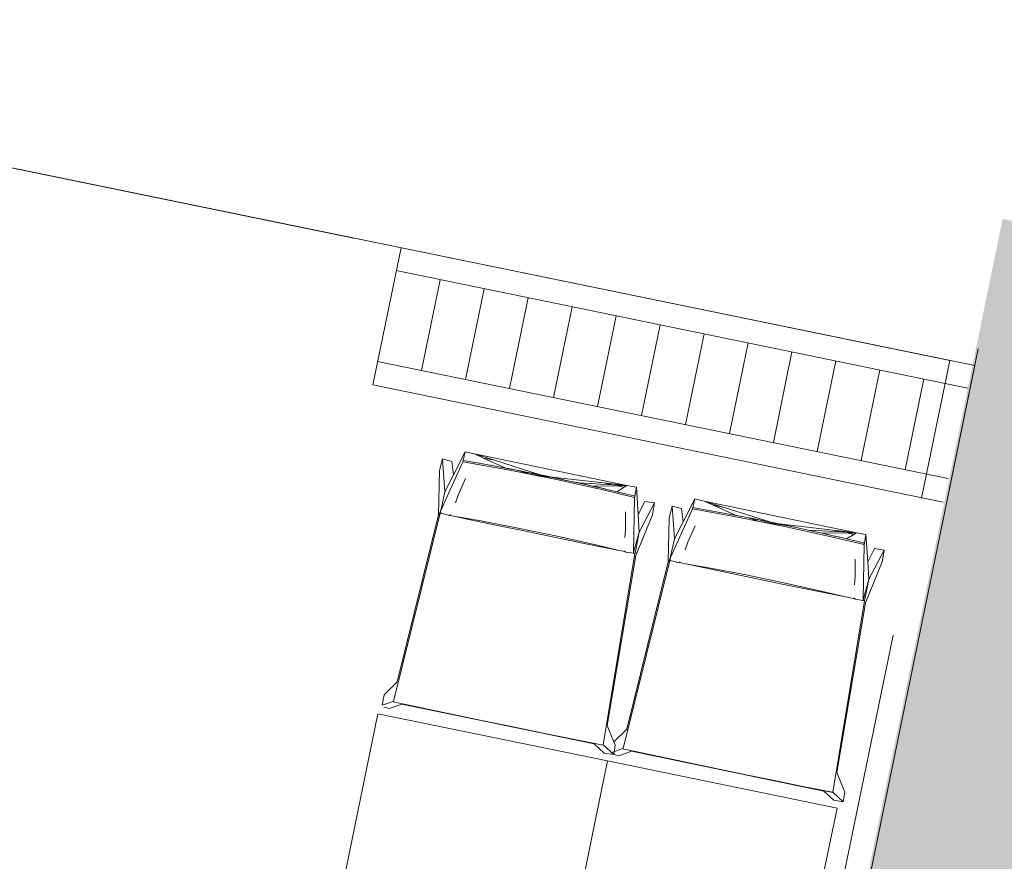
# Model space of a CAD drawing. Header units: metres. Extents: x -94 to 181, y -785 to -637.
# Tile 22 of 54: x 33.24 to 35.35, y -702.84 to -701.03. Entities that reach past the tile are written whole.
import ezdxf
from ezdxf.xclip import XClip

# ---------------------------------------------------------------- set-up
doc = ezdxf.new("R2010")
doc.units = ezdxf.units.M
doc.header["$MEASUREMENT"] = 0
doc.header["$XCLIPFRAME"] = 0
doc.linetypes.add('Przerywana długa', pattern=[1.3, 1, -0.3])
for name, color, linetype, lineweight in [('0_Nr_pióra__92', 7, 'Continuous', 13), ('Mapa Poniatowa - do zatwierdzenia (3)_39_0_Nr_pióra__1', 7, 'Continuous', 13), ('PZT - ogródek_Nr_pióra__101', 7, 'Continuous', 5), ('PZT - ogródek_Nr_pióra__161', 7, 'Continuous', 5), ('PZT_Nr_pióra__1', 7, 'Continuous', 13), ('Wymiarowanie - PZT_Nr_pióra__101', 7, 'Continuous', 5), ('Wymiarowanie - PZT_Nr_pióra__161', 7, 'Continuous', 5)]:
    doc.layers.add(name, color=color, linetype=linetype, lineweight=lineweight)
doc.layers.add('PZT MDCP', color=7, linetype='Continuous')
doc.layers.add('Wymiarowanie - PZT', color=7, linetype='Continuous')
doc.styles.add('GENERATED_STYLE_1', font='ARIALN.TTF')
doc.dimstyles.new('GENERATED_STYLE__1', dxfattribs={"dimtxt": 0.55, "dimasz": 0.2375, "dimexe": 0.18, "dimexo": 0, "dimgap": 0.09, "dimtad": 1, "dimdec": 0, "dimlfac": 100, "dimzin": 0, "dimdsep": 46, "dimtxsty": 'GENERATED_STYLE_1', "dimblk": 'ARROWHEAD_6', "dimblk1": 'ARROWHEAD_6', "dimblk2": 'ARROWHEAD_6', "dimcen": 0.09, "dimclrd": 7, "dimclre": 7, "dimclrt": 7, "dimadec": 1, "dimazin": 0, "dimtfac": 1, "dimtdec": 4, "dimtmove": 0, "dimatfit": 3, "dimfxl": 0, "dimtolj": 1, "dimtzin": 0, "dimarcsym": 0})
doc.dimstyles.new('GENERATED_STYLE__2', dxfattribs={"dimtxt": 0.55, "dimasz": 0.2375, "dimexe": 0.18, "dimexo": 0, "dimgap": 0.09, "dimtad": 1, "dimdec": 0, "dimlfac": 100, "dimzin": 0, "dimdsep": 46, "dimtxsty": 'GENERATED_STYLE_1', "dimblk": 'ARROWHEAD_6', "dimblk1": 'ARROWHEAD_6', "dimblk2": 'ARROWHEAD_6', "dimcen": 0.09, "dimclrd": 7, "dimclre": 7, "dimclrt": 7, "dimadec": 1, "dimazin": 0, "dimtfac": 1, "dimtdec": 4, "dimtmove": 2, "dimatfit": 3, "dimfxl": 0, "dimtolj": 1, "dimtzin": 0, "dimarcsym": 0})
picture_1 = doc.add_image_def('image1.tif', size_in_pixel=(3509, 6496))

# ---------------------------------------------------------------- blocks, each defined once
blk = doc.blocks.new('Rysunek_1_39', base_point=(43.8985, -710.766))
at = {"layer": 'Mapa Poniatowa - do zatwierdzenia (3)_39_0_Nr_pióra__1'}
image = blk.add_image(picture_1, insert=(-93.5966, -636.5063), size_in_units=(148.5194, 274.9903), rotation=-90, dxfattribs=at)
image.set_boundary_path([(-0.5, -0.5), (3508.5, 6495.5)])
blk = doc.blocks.new('*D14')
at = {"layer": 'Wymiarowanie - PZT_Nr_pióra__101', "linetype": 'Continuous'}
for p, q in [((28.8175, -700.1185), (29.5661, -696.4746)), ((29.0471, -700.1657), (28.5879, -700.0714)), ((26.9446, -709.2357), (28.8175, -700.1185)), ((27.1742, -709.2828), (26.7151, -709.1885)), ((25.0436, -718.4898), (26.9446, -709.2357))]:
    blk.add_line(p, q, dxfattribs=at)
at = {"layer": 'Wymiarowanie - PZT_Nr_pióra__161', "linetype": 'Continuous'}
for p, q in [((28.7202, -699.971), (28.9148, -700.2661)), ((26.8473, -709.0881), (27.0419, -709.3833))]:
    blk.add_line(p, q, dxfattribs=at)
at = {"layer": 'Wymiarowanie - PZT_Nr_pióra__101', "insert": (27.6671, -705.1722), "char_height": 0.55, "attachment_point": 7, "rotation": 78.3916, "style": 'GENERATED_STYLE_1'}
blk.add_mtext('\\A1;{\\fArial Narrow|b0|i1|c238|p34;931}', dxfattribs=at)
blk = doc.blocks.new('ARROWHEAD_6')
at = {"color": 0, "linetype": 'Continuous', "lineweight": 0}
for p, q in [((-0.5, -0.5), (0.5, 0.5)), ((0, 0), (-1, 0))]:
    blk.add_line(p, q, dxfattribs=at)
blk = doc.blocks.new('*D15')
at = {"layer": 'Wymiarowanie - PZT_Nr_pióra__101', "linetype": 'Continuous'}
for p, q in [((28.8175, -700.1185), (29.5661, -696.4746)), ((29.0471, -700.1657), (28.5879, -700.0714))]:
    blk.add_line(p, q, dxfattribs=at)
at = {"layer": 'Wymiarowanie - PZT_Nr_pióra__161', "linetype": 'Continuous'}
for p, q in [((29.4688, -696.327), (29.6633, -696.6222)), ((28.7202, -699.971), (28.9148, -700.2661))]:
    blk.add_line(p, q, dxfattribs=at)
at = {"layer": 'Wymiarowanie - PZT_Nr_pióra__101', "insert": (28.9778, -698.7917), "char_height": 0.55, "attachment_point": 7, "rotation": 78.3916, "style": 'GENERATED_STYLE_1'}
blk.add_mtext('\\A1;{\\fArial Narrow|b0|i1|c238|p34;372}', dxfattribs=at)
blk = doc.blocks.new('*D34')
at = {"layer": 'Wymiarowanie - PZT_Nr_pióra__101', "linetype": 'Continuous'}
for p, q in [((9.4008, -705.6633), (11.2622, -696.5439)), ((9.6305, -705.7102), (9.1712, -705.6165)), ((7.5128, -714.9132), (9.4008, -705.6633)), ((7.7424, -714.9601), (7.2832, -714.8664)), ((7.4753, -715.097), (7.5128, -714.9132))]:
    blk.add_line(p, q, dxfattribs=at)
at = {"layer": 'Wymiarowanie - PZT_Nr_pióra__161', "linetype": 'Continuous'}
for p, q in [((9.3033, -705.5159), (9.4983, -705.8108)), ((7.4153, -714.7658), (7.6103, -715.0607))]:
    blk.add_line(p, q, dxfattribs=at)
at = {"layer": 'Wymiarowanie - PZT_Nr_pióra__101', "insert": (8.2434, -710.7836), "char_height": 0.55, "attachment_point": 7, "rotation": 78.4637, "style": 'GENERATED_STYLE_1'}
blk.add_mtext('\\A1;{\\fArial Narrow|b0|i1|c238|p34;944}', dxfattribs=at)
blk = doc.blocks.new('*D35')
at = {"layer": 'Wymiarowanie - PZT_Nr_pióra__101', "linetype": 'Continuous'}
for p, q in [((11.2622, -696.5439), (15.4545, -676.0049)), ((11.4919, -696.5907), (11.0326, -696.497)), ((9.4008, -705.6633), (11.2622, -696.5439)), ((9.6305, -705.7102), (9.1712, -705.6165))]:
    blk.add_line(p, q, dxfattribs=at)
at = {"layer": 'Wymiarowanie - PZT_Nr_pióra__161', "linetype": 'Continuous'}
for p, q in [((11.1647, -696.3964), (11.3597, -696.6913)), ((9.3033, -705.5159), (9.4983, -705.8108))]:
    blk.add_line(p, q, dxfattribs=at)
at = {"layer": 'Wymiarowanie - PZT_Nr_pióra__101', "insert": (10.1181, -701.5989), "char_height": 0.55, "attachment_point": 7, "rotation": 78.4637, "style": 'GENERATED_STYLE_1'}
blk.add_mtext('\\A1;{\\fArial Narrow|b0|i1|c238|p34;931}', dxfattribs=at)
blk = doc.blocks.new('*D36')
at = {"layer": 'Wymiarowanie - PZT_Nr_pióra__101', "linetype": 'Continuous'}
for p, q in [((15.4545, -676.0049), (15.492, -675.8212)), ((15.6841, -676.0517), (15.2248, -675.958)), ((11.2622, -696.5439), (15.4545, -676.0049)), ((11.4919, -696.5907), (11.0326, -696.497))]:
    blk.add_line(p, q, dxfattribs=at)
at = {"layer": 'Wymiarowanie - PZT_Nr_pióra__161', "linetype": 'Continuous'}
for p, q in [((15.552, -676.1523), (15.357, -675.8574)), ((11.1647, -696.3964), (11.3597, -696.6913))]:
    blk.add_line(p, q, dxfattribs=at)
at = {"layer": 'Wymiarowanie - PZT_Nr_pióra__101', "insert": (13.0922, -687.0284), "char_height": 0.55, "attachment_point": 7, "rotation": 78.4637, "style": 'GENERATED_STYLE_1'}
blk.add_mtext('\\A1;{\\fArial Narrow|b0|i1|c238|p34;2\xa0096}', dxfattribs=at)
blk = doc.blocks.new('*D60')
at = {"layer": 'Wymiarowanie - PZT_Nr_pióra__101', "linetype": 'Continuous'}
for p, q in [((34.8183, -704.0425), (31.0128, -703.2608)), ((34.8655, -703.8129), (34.7712, -704.2721)), ((47.5965, -706.6674), (34.8183, -704.0425)), ((47.6437, -706.4379), (47.5494, -706.897)), ((48.5467, -706.8626), (47.5965, -706.6674))]:
    blk.add_line(p, q, dxfattribs=at)
at = {"layer": 'Wymiarowanie - PZT_Nr_pióra__161', "linetype": 'Continuous'}
for p, q in [((34.6707, -704.1398), (34.9659, -703.9452)), ((47.4489, -706.7647), (47.7441, -706.5702))]:
    blk.add_line(p, q, dxfattribs=at)
at = {"layer": 'Wymiarowanie - PZT_Nr_pióra__101', "insert": (43.3, -705.6227), "char_height": 0.55, "attachment_point": 7, "rotation": 348.3916, "style": 'GENERATED_STYLE_1'}
blk.add_mtext('\\A1;{\\fArial Narrow|b0|i1|c238|p34;1\xa0305}', dxfattribs=at)
blk = doc.blocks.new('*D61')
at = {"layer": 'Wymiarowanie - PZT_Nr_pióra__101', "linetype": 'Continuous'}
for p, q in [((31.0128, -703.2608), (27.4865, -702.5364)), ((31.06, -703.0312), (30.9657, -703.4903)), ((34.8183, -704.0425), (31.0128, -703.2608)), ((34.8655, -703.8129), (34.7712, -704.2721))]:
    blk.add_line(p, q, dxfattribs=at)
at = {"layer": 'Wymiarowanie - PZT_Nr_pióra__161', "linetype": 'Continuous'}
for p, q in [((30.8652, -703.3581), (31.1604, -703.1635)), ((34.6707, -704.1398), (34.9659, -703.9452))]:
    blk.add_line(p, q, dxfattribs=at)
at = {"layer": 'Wymiarowanie - PZT_Nr_pióra__101', "insert": (32.4205, -703.4376), "char_height": 0.55, "attachment_point": 7, "rotation": 348.3916, "style": 'GENERATED_STYLE_1'}
blk.add_mtext('\\A1;{\\fArial Narrow|b0|i1|c238|p34;388}', dxfattribs=at)
blk = doc.blocks.new('*D86')
at = {"layer": 'Wymiarowanie - PZT_Nr_pióra__101', "linetype": 'Continuous'}
for p, q in [((34.9381, -688.991), (44.7336, -691.0032)), ((44.6864, -691.2328), (44.7807, -690.7737)), ((44.7336, -691.0032), (66.3878, -695.4515)), ((66.3406, -695.6811), (66.4349, -695.2219)), ((66.3878, -695.4515), (66.5714, -695.4893))]:
    blk.add_line(p, q, dxfattribs=at)
at = {"layer": 'Wymiarowanie - PZT_Nr_pióra__161', "linetype": 'Continuous'}
for p, q in [((44.8812, -690.906), (44.586, -691.1005)), ((66.2402, -695.5488), (66.5354, -695.3542))]:
    blk.add_line(p, q, dxfattribs=at)
at = {"layer": 'Wymiarowanie - PZT_Nr_pióra__101', "insert": (54.807, -692.9603), "char_height": 0.55, "attachment_point": 7, "rotation": 348.3916, "style": 'GENERATED_STYLE_1'}
blk.add_mtext('\\A1;{\\fArial Narrow|b0|i1|c238|p34;2\xa0211}', dxfattribs=at)
blk = doc.blocks.new('*D136')
at = {"layer": 'Wymiarowanie - PZT_Nr_pióra__101', "linetype": 'Continuous'}
for p, q in [((31.7225, -700.7153), (31.9634, -699.5428)), ((31.9521, -700.7625), (31.4929, -700.6681)), ((29.8496, -709.8324), (31.7225, -700.7153)), ((30.0792, -709.8796), (29.6201, -709.7853)), ((27.9488, -719.086), (29.8496, -709.8324))]:
    blk.add_line(p, q, dxfattribs=at)
at = {"layer": 'Wymiarowanie - PZT_Nr_pióra__161', "linetype": 'Continuous'}
for p, q in [((31.6252, -700.5677), (31.8198, -700.8629)), ((29.7524, -709.6848), (29.9469, -709.98))]:
    blk.add_line(p, q, dxfattribs=at)
at = {"layer": 'Wymiarowanie - PZT_Nr_pióra__101', "char_height": 0.55, "attachment_point": 7, "rotation": 78.3916, "style": 'GENERATED_STYLE_1'}
for s, insert in [('\\A1;{\\fArial Narrow|b0|i1|c238|p34;120}', (31.3771, -701.85)), ('\\A1;{\\fArial Narrow|b0|i1|c238|p34;931}', (30.4658, -706.2861))]:
    blk.add_mtext(s, dxfattribs=dict(at, insert=insert))
blk = doc.blocks.new('*D137')
at = {"layer": 'Wymiarowanie - PZT_Nr_pióra__101', "linetype": 'Continuous'}
for p, q in [((31.9634, -699.5428), (33.0345, -694.3287)), ((32.193, -699.5899), (31.7338, -699.4956)), ((31.7225, -700.7153), (31.9634, -699.5428))]:
    blk.add_line(p, q, dxfattribs=at)
at = {"layer": 'Wymiarowanie - PZT_Nr_pióra__161', "linetype": 'Continuous'}
for p, q in [((31.8661, -699.3952), (32.0607, -699.6904)), ((31.6252, -700.5677), (31.8198, -700.8629))]:
    blk.add_line(p, q, dxfattribs=at)
blk = doc.blocks.new('*D143')
at = {"layer": 'Wymiarowanie - PZT_Nr_pióra__101', "linetype": 'Continuous'}
for p, q in [((18.1147, -689.8792), (17.7928, -691.4465)), ((17.5632, -691.3993), (18.0224, -691.4936)), ((17.7928, -691.4465), (16.7707, -696.4218)), ((16.5412, -696.3747), (17.0003, -696.469)), ((16.7707, -696.4218), (15.7646, -701.3196))]:
    blk.add_line(p, q, dxfattribs=at)
at = {"layer": 'Wymiarowanie - PZT_Nr_pióra__161', "linetype": 'Continuous'}
for p, q in [((17.8901, -691.5941), (17.6955, -691.2989)), ((16.868, -696.5694), (16.6734, -696.2743))]:
    blk.add_line(p, q, dxfattribs=at)
at = {"layer": 'Wymiarowanie - PZT_Nr_pióra__101', "insert": (16.9976, -694.6402), "char_height": 0.55, "attachment_point": 7, "rotation": 78.3916, "style": 'GENERATED_STYLE_1'}
blk.add_mtext('\\A1;{\\fArial Narrow|b0|i1|c238|p34;508}', dxfattribs=at)
blk = doc.blocks.new('Dach_1', base_point=(32.7866, -701.2606))
at = {"layer": '0_Nr_pióra__92', "linetype": 'Przerywana długa', "flags": 128}
for points in [[(35.2354, -701.7636), (32.7866, -701.2606)], [(34.3901, -705.8786), (35.2354, -701.7636)]]:
    blk.add_lwpolyline(points, dxfattribs=at)

msp = doc.modelspace()

# ---------------------------------------------------------------- hatches: boundary and pattern name
at = {"layer": 'PZT_Nr_pióra__1', "linetype": 'Continuous'}
h = msp.add_hatch(color=256, dxfattribs=at)
h.paths.add_polyline_path([(35.3488, -701.4602), (48.127, -704.0852), (46.2541, -713.2023), (33.4759, -710.5774)])
h.paths.add_polyline_path([(47.7492, -704.3342), (35.5979, -701.838), (33.8699, -710.2499), (46.0212, -712.7461)], flags=0)

# ---------------------------------------------------------------- linework, layer by layer
at = {"layer": 'PZT - ogródek_Nr_pióra__101', "linetype": 'Continuous'}
for p, q in [((34.1441, -701.5905), (34.1042, -701.7849)), ((34.2383, -701.6098), (34.1984, -701.8042)), ((34.3325, -701.6292), (34.2926, -701.8236)), ((34.4267, -701.6485), (34.3867, -701.8429)), ((34.5209, -701.6679), (34.4809, -701.8623)), ((34.615, -701.6872), (34.5751, -701.8816)), ((34.7092, -701.7066), (34.6693, -701.901)), ((34.8034, -701.7259), (34.7635, -701.9203)), ((34.8976, -701.7453), (34.8577, -701.9396)), ((34.9918, -701.7646), (34.9519, -701.959)), ((35.086, -701.784), (35.046, -701.9783)), ((35.1802, -701.8033), (35.1402, -701.9977)), ((34.1977, -701.9593), (34.1726, -702.0084)), ((34.1932, -701.9779), (34.1977, -701.9593)), ((34.1977, -701.9592), (34.1977, -701.9593)), ((34.1977, -701.9592), (34.2178, -701.964)), ((34.2178, -701.964), (34.5439, -702.0316)), ((34.2178, -701.964), (34.2605, -701.9776)), ((34.2369, -701.9727), (34.2178, -701.964)), ((34.1487, -701.9746), (34.1424, -701.9996)), ((34.1451, -702.0849), (34.1925, -701.9808)), ((34.1487, -701.9746), (34.1687, -701.9799)), ((34.1539, -702.045), (34.1487, -701.9746)), ((34.1687, -701.9799), (34.1726, -702.0084)), ((34.1925, -701.9808), (34.1929, -701.9794)), ((34.1925, -701.9808), (34.293, -701.9989)), ((34.1929, -701.9794), (34.1932, -701.9779)), ((34.1932, -701.9779), (34.2311, -701.9845)), ((34.1932, -701.9779), (34.2275, -701.984)), ((34.2311, -701.9845), (34.2275, -701.984)), ((34.2311, -701.9845), (34.2512, -701.9882)), ((34.2311, -701.9845), (34.2321, -701.9848)), ((34.2341, -701.9852), (34.2311, -701.9845)), ((34.2605, -701.9776), (34.2369, -701.9727)), ((34.2845, -701.9943), (34.2369, -701.9727)), ((34.2605, -701.9776), (34.3584, -702.0087)), ((34.1424, -701.9996), (34.1402, -702.0942)), ((34.2513, -701.9882), (34.2512, -701.9882)), ((34.2515, -701.9883), (34.2513, -701.9882)), ((34.2515, -701.9883), (34.2516, -701.9883)), ((34.2517, -701.9883), (34.2516, -701.9883)), ((34.2519, -701.9883), (34.2517, -701.9883)), ((34.2943, -701.9962), (34.2519, -701.9883)), ((34.276, -701.9926), (34.2845, -701.9943)), ((34.2848, -701.9943), (34.2845, -701.9943)), ((34.2901, -701.9953), (34.2848, -701.9943)), ((34.2901, -701.9953), (34.314, -701.9999)), ((34.2978, -701.9968), (34.2901, -701.9953)), ((34.293, -701.9989), (34.3354, -702.0074)), ((34.2943, -701.9962), (34.2978, -701.9968)), ((34.2979, -701.9969), (34.314, -701.9999)), ((34.313, -701.9998), (34.2979, -701.9969)), ((34.313, -701.9998), (34.315, -702.0002)), ((34.314, -701.9999), (34.313, -701.9998)), ((34.315, -702.0002), (34.314, -701.9999)), ((34.314, -701.9999), (34.3325, -702.0036)), ((34.315, -702.0002), (34.3325, -702.0036)), ((34.3157, -702.0005), (34.315, -702.0002)), ((34.3157, -702.0005), (34.3393, -702.005)), ((34.3354, -702.0074), (34.3157, -702.0005)), ((34.3158, -702.0005), (34.3774, -702.0127)), ((34.3325, -702.0036), (34.3532, -702.0076)), ((34.3325, -702.0036), (34.3778, -702.0127)), ((34.3404, -702.0052), (34.3393, -702.005)), ((34.3773, -702.0126), (34.3404, -702.0052)), ((34.1726, -702.0084), (34.1539, -702.045)), ((34.1982, -702.0168), (34.1828, -702.052)), ((34.3354, -702.0074), (34.3931, -702.0189)), ((34.3354, -702.0074), (34.393, -702.0161)), ((34.3571, -702.0084), (34.3532, -702.0076)), ((34.3571, -702.0084), (34.3584, -702.0087)), ((34.3584, -702.0087), (34.3773, -702.0126)), ((34.3773, -702.0126), (34.3778, -702.0127)), ((34.3778, -702.0127), (34.3778, -702.0127)), ((34.3778, -702.0127), (34.3783, -702.0129)), ((34.4938, -702.0259), (34.3778, -702.0127)), ((34.3789, -702.013), (34.3783, -702.0129)), ((34.379, -702.013), (34.3789, -702.013)), ((34.3956, -702.0164), (34.379, -702.013)), ((34.3808, -702.0134), (34.379, -702.013)), ((34.3808, -702.0134), (34.3942, -702.0162)), ((34.3808, -702.0134), (34.3956, -702.0164)), ((34.393, -702.0161), (34.3808, -702.0134)), ((34.393, -702.0161), (34.3942, -702.0162)), ((34.3931, -702.0189), (34.4928, -702.041)), ((34.4149, -702.0206), (34.3942, -702.0162)), ((34.3942, -702.0162), (34.3966, -702.0166)), ((34.3956, -702.0164), (34.3966, -702.0166)), ((34.3966, -702.0166), (34.3965, -702.0167)), ((34.3966, -702.0166), (34.4149, -702.0206)), ((34.415, -702.0206), (34.4149, -702.0206)), ((34.415, -702.0206), (34.4182, -702.0213)), ((34.4182, -702.0213), (34.4407, -702.0261)), ((34.4182, -702.0213), (34.4626, -702.0311)), ((34.4407, -702.0261), (34.4626, -702.0311)), ((34.5133, -702.03), (34.4407, -702.0261)), ((34.5133, -702.03), (34.4938, -702.0259)), ((34.5439, -702.0316), (34.4938, -702.0259)), ((34.1539, -702.045), (34.1457, -702.0825)), ((34.4628, -702.0311), (34.4626, -702.0311)), ((34.4633, -702.0312), (34.4628, -702.0311)), ((34.4633, -702.0312), (34.4709, -702.0329)), ((34.4633, -702.0312), (34.4706, -702.0329)), ((34.4706, -702.0329), (34.4709, -702.0329)), ((34.4706, -702.0329), (34.4764, -702.0343)), ((34.4709, -702.0329), (34.523, -702.032)), ((34.4709, -702.0329), (34.4789, -702.0347)), ((34.4764, -702.0343), (34.4768, -702.0343)), ((34.4768, -702.0343), (34.4789, -702.0348)), ((34.4768, -702.0343), (34.4789, -702.0347)), ((34.48, -702.0351), (34.4789, -702.0347)), ((34.4789, -702.0347), (34.4971, -702.039)), ((34.4789, -702.0347), (34.4796, -702.035)), ((34.4789, -702.0348), (34.4789, -702.0348)), ((34.4794, -702.0349), (34.4789, -702.0348)), ((34.48, -702.0351), (34.48, -702.0351)), ((34.48, -702.0351), (34.4971, -702.039)), ((34.4928, -702.041), (34.5604, -702.0571)), ((34.4974, -702.0391), (34.4971, -702.039)), ((34.4981, -702.0392), (34.4974, -702.0391)), ((34.4989, -702.0394), (34.4981, -702.0392)), ((34.4989, -702.0394), (34.5226, -702.0448)), ((34.4989, -702.0394), (34.5591, -702.0537)), ((34.5439, -702.0316), (34.5133, -702.03)), ((34.5382, -702.0351), (34.5226, -702.0448)), ((34.5226, -702.0448), (34.5591, -702.0537)), ((34.523, -702.032), (34.5439, -702.0316)), ((34.5382, -702.0351), (34.523, -702.032)), ((34.5439, -702.0316), (34.5382, -702.0351)), ((34.5439, -702.0316), (34.5642, -702.0352)), ((34.5642, -702.0352), (34.5609, -702.0541)), ((34.568, -702.0937), (34.5642, -702.0352)), ((34.1828, -702.052), (34.1768, -702.0685)), ((34.5604, -702.0571), (34.5579, -702.1757)), ((34.5591, -702.0537), (34.5596, -702.0538)), ((34.5601, -702.0539), (34.5596, -702.0538)), ((34.5601, -702.0539), (34.5605, -702.054)), ((34.5607, -702.0556), (34.5604, -702.0571)), ((34.5609, -702.0541), (34.5605, -702.054)), ((34.5609, -702.0541), (34.5607, -702.0556)), ((34.568, -702.0937), (34.5827, -702.0657)), ((34.6031, -702.0688), (34.5704, -702.1313)), ((34.5827, -702.0657), (34.6031, -702.0688)), ((34.599, -702.0942), (34.6031, -702.0688)), ((34.6896, -702.0603), (34.6644, -702.1095)), ((34.6851, -702.0789), (34.6896, -702.0603)), ((34.6896, -702.0603), (34.6896, -702.0603)), ((34.6896, -702.0603), (34.7097, -702.0651)), ((34.7097, -702.0651), (35.0358, -702.1327)), ((34.7097, -702.0651), (34.7524, -702.0786)), ((34.7288, -702.0737), (34.7097, -702.0651)), ((34.1439, -702.091), (34.0437, -702.4942)), ((34.1402, -702.0942), (34.1438, -702.0911)), ((34.1457, -702.0825), (34.143, -702.0897)), ((34.143, -702.0897), (34.1451, -702.0849)), ((34.1438, -702.0911), (34.143, -702.0897)), ((34.1438, -702.0911), (34.144, -702.0899)), ((34.1439, -702.091), (34.1438, -702.0911)), ((34.1511, -702.0926), (34.1439, -702.091)), ((34.144, -702.0899), (34.1451, -702.0849)), ((34.1461, -702.0903), (34.144, -702.0899)), ((34.5409, -702.0881), (34.5411, -702.1263)), ((34.6406, -702.0757), (34.6343, -702.1007)), ((34.637, -702.186), (34.6844, -702.0819)), ((34.6406, -702.0757), (34.6606, -702.0809)), ((34.6458, -702.146), (34.6406, -702.0757)), ((34.6606, -702.0809), (34.6644, -702.1095)), ((34.6844, -702.0819), (34.6848, -702.0804)), ((34.6844, -702.0819), (34.7849, -702.0999)), ((34.6848, -702.0804), (34.6851, -702.0789)), ((34.6851, -702.0789), (34.723, -702.0855)), ((34.6851, -702.0789), (34.7194, -702.085)), ((34.723, -702.0855), (34.7194, -702.085)), ((34.723, -702.0855), (34.7431, -702.0892)), ((34.723, -702.0855), (34.724, -702.0859)), ((34.726, -702.0862), (34.723, -702.0855)), ((34.7524, -702.0786), (34.7288, -702.0737)), ((34.7764, -702.0953), (34.7288, -702.0737)), ((34.7432, -702.0893), (34.7431, -702.0892)), ((34.7434, -702.0893), (34.7432, -702.0893)), ((34.7435, -702.0893), (34.7434, -702.0893)), ((34.7434, -702.0893), (34.7434, -702.0893)), ((34.7437, -702.0894), (34.7435, -702.0893)), ((34.7862, -702.0972), (34.7437, -702.0894)), ((34.7524, -702.0786), (34.8503, -702.1097)), ((34.1402, -702.0942), (34.0519, -702.4525)), ((34.1639, -702.0959), (34.1511, -702.0926)), ((34.164, -702.0953), (34.1637, -702.0956)), ((34.1637, -702.0956), (34.1639, -702.0959)), ((34.1639, -702.0959), (34.164, -702.0953)), ((34.1653, -702.0946), (34.164, -702.0953)), ((34.164, -702.0953), (34.1665, -702.0948)), ((34.164, -702.0953), (34.1644, -702.0954)), ((34.1664, -702.0949), (34.1644, -702.0954)), ((34.1644, -702.0954), (34.1652, -702.0956)), ((34.1652, -702.0956), (34.1776, -702.0982)), ((34.1664, -702.094), (34.1653, -702.0946)), ((34.1776, -702.0982), (34.2277, -702.1069)), ((34.1776, -702.0982), (34.1919, -702.1013)), ((34.1919, -702.1013), (34.256, -702.1149)), ((34.2277, -702.1069), (34.3112, -702.1228)), ((34.5634, -702.1819), (34.599, -702.0942)), ((34.5704, -702.1313), (34.568, -702.0937)), ((34.6343, -702.1007), (34.6321, -702.1953)), ((34.6644, -702.1095), (34.6458, -702.146)), ((34.7679, -702.0936), (34.7764, -702.0953)), ((34.7767, -702.0954), (34.7764, -702.0953)), ((34.782, -702.0964), (34.7767, -702.0954)), ((34.782, -702.0964), (34.8059, -702.1009)), ((34.7897, -702.0979), (34.782, -702.0964)), ((34.7849, -702.0999), (34.8273, -702.1084)), ((34.7862, -702.0972), (34.7897, -702.0979)), ((34.7898, -702.0979), (34.8059, -702.1009)), ((34.8049, -702.1009), (34.7898, -702.0979)), ((34.8049, -702.1009), (34.8068, -702.1012)), ((34.8059, -702.1009), (34.8049, -702.1009)), ((34.8068, -702.1012), (34.8059, -702.1009)), ((34.8059, -702.1009), (34.8244, -702.1047)), ((34.8068, -702.1012), (34.8244, -702.1047)), ((34.8076, -702.1015), (34.8068, -702.1012)), ((34.8076, -702.1015), (34.8312, -702.106)), ((34.8273, -702.1084), (34.8076, -702.1015)), ((34.8077, -702.1015), (34.8693, -702.1137)), ((34.8244, -702.1047), (34.845, -702.1087)), ((34.8244, -702.1047), (34.8696, -702.1138)), ((34.8273, -702.1084), (34.885, -702.12)), ((34.8273, -702.1084), (34.8849, -702.1171)), ((34.8323, -702.1062), (34.8312, -702.106)), ((34.8692, -702.1137), (34.8323, -702.1062)), ((34.849, -702.1094), (34.845, -702.1087)), ((34.849, -702.1094), (34.8503, -702.1097)), ((34.8503, -702.1097), (34.8692, -702.1137)), ((34.256, -702.1149), (34.3203, -702.1283)), ((34.3112, -702.1228), (34.3946, -702.1401)), ((34.3203, -702.1283), (34.3846, -702.1417)), ((34.5398, -702.1433), (34.5411, -702.1263)), ((34.5583, -702.1753), (34.5704, -702.1313)), ((34.5613, -702.1776), (34.5704, -702.1313)), ((34.69, -702.1179), (34.6747, -702.1531)), ((34.8692, -702.1137), (34.8696, -702.1138)), ((34.8696, -702.1138), (34.8697, -702.1138)), ((34.8697, -702.1138), (34.8702, -702.1139)), ((34.9857, -702.127), (34.8697, -702.1138)), ((34.8707, -702.114), (34.8702, -702.1139)), ((34.8709, -702.114), (34.8707, -702.114)), ((34.8875, -702.1174), (34.8709, -702.114)), ((34.8727, -702.1144), (34.8709, -702.114)), ((34.8727, -702.1144), (34.8861, -702.1173)), ((34.8727, -702.1144), (34.8875, -702.1174)), ((34.8849, -702.1171), (34.8727, -702.1144)), ((34.8849, -702.1171), (34.8861, -702.1173)), ((34.885, -702.12), (34.9847, -702.142)), ((34.9068, -702.1217), (34.8861, -702.1173)), ((34.8861, -702.1173), (34.8885, -702.1176)), ((34.8875, -702.1174), (34.8885, -702.1176)), ((34.8885, -702.1176), (34.8883, -702.1177)), ((34.8885, -702.1176), (34.9068, -702.1217)), ((34.9069, -702.1217), (34.9068, -702.1217)), ((34.9069, -702.1217), (34.9101, -702.1224)), ((34.9101, -702.1224), (34.9325, -702.1271)), ((34.9101, -702.1224), (34.9545, -702.1321)), ((34.9325, -702.1271), (34.9545, -702.1321)), ((35.0052, -702.131), (34.9325, -702.1271)), ((34.9547, -702.1322), (34.9545, -702.1321)), ((34.9552, -702.1323), (34.9547, -702.1322)), ((34.9552, -702.1323), (34.9628, -702.134)), ((34.9552, -702.1323), (34.9625, -702.134)), ((34.9628, -702.134), (35.0149, -702.133)), ((35.0052, -702.131), (34.9857, -702.127)), ((35.0358, -702.1327), (34.9857, -702.127)), ((35.0358, -702.1327), (35.0052, -702.131)), ((35.0149, -702.133), (35.0358, -702.1327)), ((35.0301, -702.1362), (35.0149, -702.133)), ((35.0358, -702.1327), (35.0301, -702.1362)), ((35.0358, -702.1327), (35.0561, -702.1362)), ((34.3846, -702.1417), (34.4489, -702.1548)), ((34.3946, -702.1401), (34.4776, -702.1587)), ((34.6458, -702.146), (34.6376, -702.1836)), ((34.6747, -702.1531), (34.6687, -702.1696)), ((34.9625, -702.134), (34.9628, -702.134)), ((34.9625, -702.134), (34.9683, -702.1353)), ((34.9628, -702.134), (34.9708, -702.1357)), ((34.9683, -702.1353), (34.9687, -702.1354)), ((34.9687, -702.1354), (34.9708, -702.1359)), ((34.9687, -702.1354), (34.9708, -702.1357)), ((34.9719, -702.1361), (34.9708, -702.1357)), ((34.9708, -702.1357), (34.989, -702.14)), ((34.9708, -702.1357), (34.9715, -702.136)), ((34.9708, -702.1359), (34.9708, -702.1359)), ((34.9713, -702.136), (34.9708, -702.1359)), ((34.9719, -702.1361), (34.9719, -702.1361)), ((34.9719, -702.1361), (34.989, -702.14)), ((34.9847, -702.142), (35.0523, -702.1581)), ((34.9893, -702.1401), (34.989, -702.14)), ((34.99, -702.1403), (34.9893, -702.1401)), ((34.9907, -702.1404), (34.99, -702.1403)), ((34.9907, -702.1404), (35.0145, -702.1459)), ((34.9907, -702.1404), (35.051, -702.1547)), ((35.0301, -702.1362), (35.0145, -702.1459)), ((35.0145, -702.1459), (35.051, -702.1547)), ((35.051, -702.1547), (35.0515, -702.1548)), ((35.0561, -702.1362), (35.0528, -702.1552)), ((35.0599, -702.1948), (35.0561, -702.1362)), ((34.4489, -702.1548), (34.5131, -702.1679)), ((34.4776, -702.1587), (34.5271, -702.1707)), ((34.5131, -702.1679), (34.5271, -702.1707)), ((34.5271, -702.1707), (34.54, -702.1733)), ((34.54, -702.1733), (34.5385, -702.172)), ((34.5391, -702.1712), (34.54, -702.1723)), ((34.54, -702.1723), (34.5411, -702.1735)), ((34.54, -702.1733), (34.5411, -702.1735)), ((34.5411, -702.1735), (34.541, -702.1738)), ((34.541, -702.1738), (34.541, -702.1741)), ((34.5541, -702.1761), (34.541, -702.1741)), ((34.5412, -702.1738), (34.5411, -702.1735)), ((34.5583, -702.1753), (34.5611, -702.1775)), ((35.0523, -702.1581), (35.0498, -702.2767)), ((35.052, -702.155), (35.0515, -702.1548)), ((35.052, -702.155), (35.0524, -702.1551)), ((35.0526, -702.1566), (35.0523, -702.1581)), ((35.0528, -702.1552), (35.0524, -702.1551)), ((35.0528, -702.1552), (35.0526, -702.1566)), ((35.0599, -702.1948), (35.0746, -702.1667)), ((35.095, -702.1698), (35.0623, -702.2324)), ((35.0746, -702.1667), (35.095, -702.1698)), ((35.0908, -702.1953), (35.095, -702.1698)), ((34.5612, -702.1775), (34.493, -702.5873)), ((34.502, -702.5457), (34.5634, -702.1819)), ((34.6358, -702.1921), (34.5356, -702.5953)), ((34.6321, -702.1953), (34.5438, -702.5535)), ((34.5611, -702.1775), (34.5541, -702.1761)), ((34.5612, -702.1775), (34.5611, -702.1775)), ((34.5613, -702.1776), (34.5612, -702.1775)), ((34.6321, -702.1953), (34.6357, -702.1922)), ((34.6376, -702.1836), (34.6349, -702.1908)), ((34.6349, -702.1908), (34.637, -702.186)), ((34.6357, -702.1922), (34.6349, -702.1908)), ((34.6357, -702.1922), (34.6359, -702.191)), ((34.6358, -702.1921), (34.6357, -702.1922)), ((34.643, -702.1936), (34.6358, -702.1921)), ((34.6359, -702.191), (34.637, -702.186)), ((34.638, -702.1914), (34.6359, -702.191)), ((34.6557, -702.197), (34.643, -702.1936)), ((34.6559, -702.1964), (34.6556, -702.1967)), ((34.6556, -702.1967), (34.6557, -702.197)), ((34.6557, -702.197), (34.6559, -702.1964)), ((34.6572, -702.1957), (34.6559, -702.1964)), ((34.6559, -702.1964), (34.6584, -702.1959)), ((34.6559, -702.1964), (34.6563, -702.1965)), ((34.6583, -702.1959), (34.6563, -702.1965)), ((34.6563, -702.1965), (34.6571, -702.1966)), ((34.6571, -702.1966), (34.6695, -702.1993)), ((34.6583, -702.195), (34.6572, -702.1957)), ((35.0328, -702.1891), (35.033, -702.2273)), ((35.0553, -702.283), (35.0908, -702.1953)), ((35.0623, -702.2324), (35.0599, -702.1948)), ((34.6695, -702.1993), (34.7195, -702.208)), ((34.6695, -702.1993), (34.6838, -702.2023)), ((34.6838, -702.2023), (34.7479, -702.2159)), ((34.7195, -702.208), (34.8031, -702.2239)), ((34.7479, -702.2159), (34.8122, -702.2294)), ((34.8031, -702.2239), (34.8864, -702.2412)), ((34.8122, -702.2294), (34.8765, -702.2427)), ((35.0317, -702.2444), (35.033, -702.2273)), ((35.0502, -702.2763), (35.0623, -702.2324)), ((35.0532, -702.2787), (35.0623, -702.2324)), ((34.8765, -702.2427), (34.9407, -702.2559)), ((34.8864, -702.2412), (34.9695, -702.2598)), ((34.9407, -702.2559), (35.005, -702.2689)), ((34.9695, -702.2598), (35.0189, -702.2717)), ((35.0531, -702.2786), (34.9849, -702.6884)), ((35.005, -702.2689), (35.0189, -702.2717)), ((35.0189, -702.2717), (35.0319, -702.2743)), ((35.0319, -702.2743), (35.0304, -702.2731)), ((35.031, -702.2723), (35.0319, -702.2733)), ((35.0319, -702.2733), (35.033, -702.2745)), ((35.0319, -702.2743), (35.033, -702.2745)), ((35.033, -702.2745), (35.0329, -702.2749)), ((35.0329, -702.2749), (35.0329, -702.2751)), ((35.046, -702.2771), (35.0329, -702.2751)), ((35.0331, -702.2749), (35.033, -702.2745)), ((35.053, -702.2785), (35.046, -702.2771)), ((35.0502, -702.2763), (35.053, -702.2785)), ((35.0531, -702.2786), (35.053, -702.2785)), ((35.0532, -702.2787), (35.0531, -702.2786)), ((34.9939, -702.6468), (35.0553, -702.283)), ((34.0519, -702.4525), (34.0242, -702.4799)), ((34.0198, -702.5026), (34.0242, -702.4799)), ((34.0435, -702.4943), (34.0198, -702.5026)), ((34.0237, -702.5072), (34.0238, -702.5067)), ((34.0238, -702.5067), (34.0346, -702.5095)), ((34.0619, -702.4999), (34.0346, -702.5095)), ((34.0433, -702.4951), (34.0435, -702.4943)), ((34.0435, -702.4949), (34.0433, -702.4951)), ((34.1073, -702.5088), (34.0433, -702.4951)), ((34.0435, -702.4949), (34.0437, -702.4942)), ((34.1075, -702.5086), (34.0435, -702.4949)), ((34.474, -702.5853), (34.0619, -702.4999)), ((34.1715, -702.5224), (34.1073, -702.5088)), ((34.1716, -702.5222), (34.1075, -702.5086)), ((33.9048, -703.0344), (34.0103, -702.5206)), ((34.5022, -702.6217), (34.0103, -702.5206)), ((34.2358, -702.5359), (34.1715, -702.5224)), ((34.2359, -702.5356), (34.1716, -702.5222)), ((34.3001, -702.5492), (34.2358, -702.5359)), ((34.3001, -702.549), (34.2359, -702.5356)), ((34.3644, -702.5621), (34.3001, -702.549)), ((34.3645, -702.5624), (34.3001, -702.5492)), ((34.5189, -702.5879), (34.502, -702.5457)), ((34.5438, -702.5535), (34.5161, -702.5809)), ((34.4287, -702.5752), (34.3644, -702.5621)), ((34.4288, -702.5754), (34.3645, -702.5624)), ((34.4928, -702.588), (34.4287, -702.5752)), ((34.4929, -702.5883), (34.4288, -702.5754)), ((34.4952, -702.6049), (34.474, -702.5853)), ((34.493, -702.5873), (34.4928, -702.588)), ((34.4928, -702.588), (34.4929, -702.5883)), ((34.4931, -702.5875), (34.4929, -702.5883)), ((34.5156, -702.6083), (34.4931, -702.5875)), ((34.5354, -702.5953), (34.5117, -702.6036)), ((34.5156, -702.6083), (34.5189, -702.5879)), ((34.5352, -702.5961), (34.5354, -702.5953)), ((34.5354, -702.5959), (34.5352, -702.5961)), ((34.5992, -702.6098), (34.5352, -702.5961)), ((34.5354, -702.5959), (34.5356, -702.5953)), ((34.5994, -702.6096), (34.5354, -702.5959)), ((34.4952, -702.6049), (34.5156, -702.6083)), ((34.5156, -702.6083), (34.5157, -702.6078)), ((34.5157, -702.6078), (34.5265, -702.6105)), ((34.5538, -702.6009), (34.5265, -702.6105)), ((34.9659, -702.6863), (34.5538, -702.6009)), ((34.6634, -702.6234), (34.5992, -702.6098)), ((34.6635, -702.6232), (34.5994, -702.6096)), ((34.3967, -703.1354), (34.5022, -702.6217)), ((34.3967, -703.1354), (34.5022, -702.6217)), ((34.9941, -702.7227), (34.5022, -702.6217)), ((34.7277, -702.6369), (34.6634, -702.6234)), ((34.7277, -702.6367), (34.6635, -702.6232)), ((34.792, -702.65), (34.7277, -702.6367)), ((34.792, -702.6503), (34.7277, -702.6369)), ((34.8563, -702.6632), (34.792, -702.65)), ((34.8564, -702.6634), (34.792, -702.6503)), ((35.0108, -702.689), (34.9939, -702.6468)), ((34.9206, -702.6762), (34.8563, -702.6632)), ((34.9206, -702.6765), (34.8564, -702.6634)), ((34.9847, -702.689), (34.9206, -702.6762)), ((34.9848, -702.6893), (34.9206, -702.6765)), ((34.9871, -702.706), (34.9659, -702.6863)), ((34.9849, -702.6884), (34.9847, -702.689)), ((34.9847, -702.689), (34.9848, -702.6893)), ((34.985, -702.6885), (34.9848, -702.6893)), ((35.0075, -702.7093), (34.985, -702.6885)), ((35.0075, -702.7093), (35.0108, -702.689)), ((34.8886, -703.2365), (34.9941, -702.7227)), ((34.9871, -702.706), (35.0075, -702.7093))]:
    msp.add_line(p, q, dxfattribs=at)
at = {"layer": 'PZT - ogródek_Nr_pióra__161', "linetype": 'Continuous'}
for p, q in [((34.06, -701.5222), (33.9996, -701.816)), ((34.0499, -701.5711), (35.2744, -701.8227)), ((35.2968, -701.7384), (35.2345, -702.0415)), ((34.01, -701.7655), (35.2322, -702.0166)), ((33.9996, -701.816), (35.2218, -702.0671))]:
    msp.add_line(p, q, dxfattribs=at)
at = {"layer": 'PZT - ogródek_Nr_pióra__161', "linetype": 'Continuous', "flags": 128}
msp.add_lwpolyline([(32.3458, -701.17), (35.2893, -701.7747), (34.3434, -706.3794), (31.3999, -705.7748)], close=True, dxfattribs=at)
msp.add_lwpolyline([(31.9899, -705.3847), (32.8355, -701.2706), (35.2893, -701.7747)], dxfattribs=at)

# ---------------------------------------------------------------- block references
at = {"linetype": 'Continuous'}
msp.add_blockref('Dach_1', (32.7866, -701.2606), dxfattribs=at)
at = {"layer": 'PZT MDCP', "linetype": 'Continuous'}
ref = msp.add_blockref('Rysunek_1_39', (43.8985, -710.766), dxfattribs=at)
XClip(ref).set_block_clipping_path([(-93.5966232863, -785.025747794), (181.3936544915, -636.5063033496)])

# ---------------------------------------------------------------- dimensions: what is measured, and where the dimension line sits
at = {"layer": 'Wymiarowanie - PZT', "linetype": 'Continuous'}
for base, p1, p2, angle, dimstyle, picture, middle, turn in [((15.4545, -676.0049), (35.3488, -701.4602), (19.1772, -676.7647), 78.4637, 'GENERATED_STYLE__1', '*D36', (13.0108, -686.052), 78.4637), ((11.2622, -696.5439), (33.4759, -710.5774), (35.3488, -701.4602), 78.4637, 'GENERATED_STYLE__1', '*D35', (9.9739, -700.9305), 78.4637), ((66.3878, -695.4515), (44.4898, -692.19), (64.1723, -706.2366), 348.3916, 'GENERATED_STYLE__1', '*D86', (55.7564, -692.8745), 348.3916), ((16.7707, -696.4218), (34.6911, -694.9178), (18.4623, -696.7693), 258.3916, 'GENERATED_STYLE__2', '*D143', (16.8542, -693.9716), 78.3916), ((31.9634, -699.5428), (35.3488, -701.4602), (33.136, -699.7836), 78.3916, 'GENERATED_STYLE__1', '*D137', (31.2337, -701.1814), 78.3916), ((29.5661, -696.4746), (35.3488, -701.4602), (33.2455, -697.2305), 78.3916, 'GENERATED_STYLE__1', '*D15', (28.8344, -698.1231), 78.3916), ((28.8175, -700.1185), (33.4759, -710.5774), (35.3488, -701.4602), 78.3916, 'GENERATED_STYLE__1', '*D14', (27.5237, -704.5036), 78.3916), ((9.4008, -705.6633), (28.378, -719.1721), (33.4759, -710.5774), 78.4637, 'GENERATED_STYLE__1', '*D34', (8.0992, -710.1152), 78.4637), ((31.7225, -700.7153), (33.4759, -710.5774), (35.3488, -701.4602), 78.3916, 'GENERATED_STYLE__1', '*D136', (30.3224, -705.6175), 78.3916), ((31.0128, -703.2608), (35.3488, -701.4602), (31.5786, -700.5066), 168.3916, 'GENERATED_STYLE__1', '*D61', (33.0891, -703.2942), 348.3916), ((34.8183, -704.0425), (48.127, -704.0852), (35.3488, -701.4602), 168.3916, 'GENERATED_STYLE__2', '*D60', (44.2765, -705.5426), 348.3916)]:
    dim = msp.add_linear_dim(base=base, p1=p1, p2=p2, angle=angle, dimstyle=dimstyle, dxfattribs=at)
    dim.commit()
    dim.dimension.update_dxf_attribs({"geometry": picture, "text_midpoint": middle, "dimtype": 160, "text_rotation": turn})

doc.saveas('drawing.dxf')
